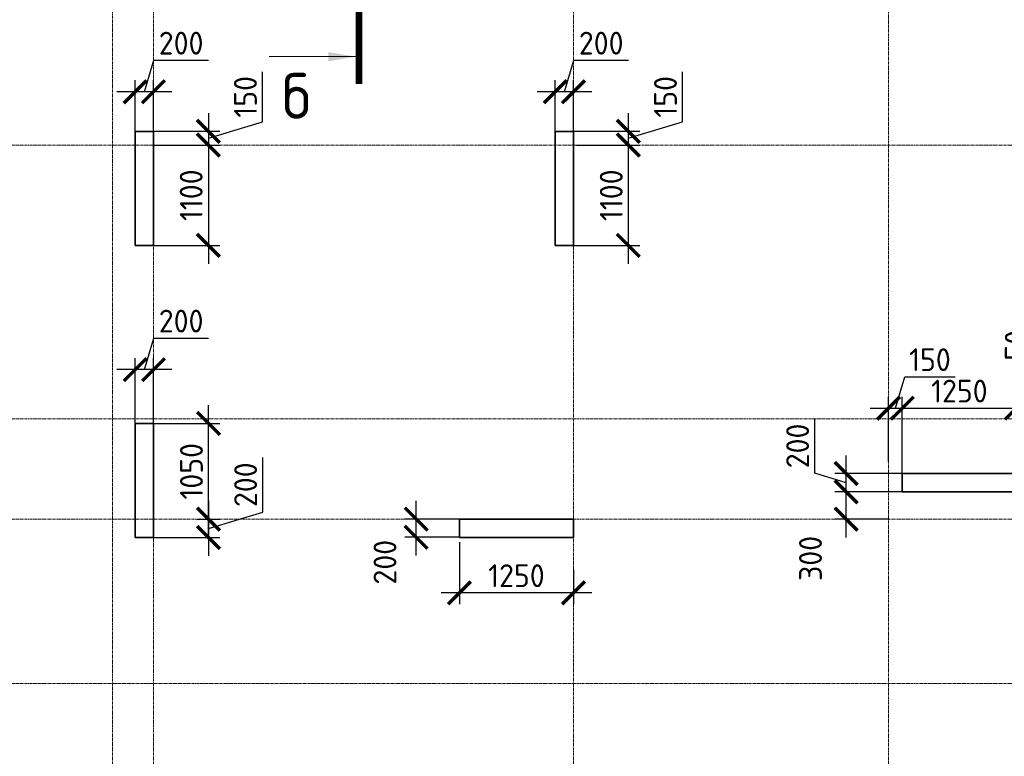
# Model space of a CAD drawing. Header units: millimetres. Extents: x 349531 to 1063351, y -131924 to 96186.
# Tile 20 of 230: x 449396 to 460178, y -34690 to -26619. Entities that reach past the tile are written whole.
import ezdxf

# ---------------------------------------------------------------- set-up
doc = ezdxf.new("R2010")
doc.units = ezdxf.units.MM
doc.linetypes.add('______5', pattern=[1100, 800, -100, 100, -100])
doc.linetypes.add('осевая', pattern=[50.8, 31.75, -6.35, 6.35, -6.35])
doc.layers.add('Колонна_ бетон', color=7, linetype='Continuous', lineweight=50, true_color=0xb4b496)
for name, color, linetype, lineweight in [('Конструкции 0.5', 5, 'Continuous', 50), ('Оси', 40, '______5', 18), ('РАЗМЕРЫ', 1, 'Continuous', 9), ('Узлы', 7, 'Continuous', 0)]:
    doc.layers.add(name, color=color, linetype=linetype, lineweight=lineweight)
doc.styles.add('GOST-2.304_Type-B', font='GOST_Common.ttf')
doc.dimstyles.new('СПДС', dxfattribs={"dimscale": 100, "dimtxt": 2.5, "dimasz": 2.5, "dimexe": 1.25, "dimexo": 0, "dimtad": 1, "dimdec": 0, "dimtxsty": 'GOST-2.304_Type-B', "dimblk": 'ARCHTICK', "dimcen": 2.5, "dimdle": 2, "dimadec": 0, "dimazin": 2, "dimtfac": 0.75, "dimtdec": 0, "dimtmove": 1, "dimatfit": 3, "dimfxl": 1, "dimtolj": 1, "dimarcsym": 1})

# ---------------------------------------------------------------- blocks, each defined once
blk = doc.blocks.new('оси2')
at = {"layer": 'Оси', "color": 16, "linetype": 'осевая', "lineweight": 0, "transparency": 33554687}
for p, q in [((996995.5, 5465.4), (996995.5, -20739.3)), ((1000445.5, 5465.4), (1000445.5, -20739.3)), ((991945.5, 4955.2), (991945.5, -20287.7)), ((992395.5, 4955.2), (992395.5, -20293.6)), ((979200, -1392.9), (1032582.1, -1392.9)), ((979200, -4392.9), (1032582.1, -4392.9)), ((979200, -5492.9), (1032582.1, -5492.9)), ((979200, -7292.9), (1032582.1, -7292.9))]:
    blk.add_line(p, q, dxfattribs=at)
blk = doc.blocks.new('_ArchTick')
at = {"color": 0, "linetype": 'ByBlock', "const_width": 0.15}
blk.add_lwpolyline([(-0.5, -0.5), (0.5, 0.5)], dxfattribs=at)
blk = doc.blocks.new('*D858')
at = {"layer": 'DEFPOINTS', "color": 0, "transparency": 16777216}
for p in [(450661, -27408), (450661, -27892), (450861, -27892)]:
    blk.add_point(p, dxfattribs=at)
at = {"layer": 'РАЗМЕРЫ', "color": 0, "lineweight": -2, "transparency": 16777216}
for p, q in [((450761, -27408), (450864, -27064)), ((450864, -27064), (451464, -27064)), ((450661, -27892), (450661, -27283)), ((450861, -27892), (450861, -27283)), ((451061, -27408), (450461, -27408))]:
    blk.add_line(p, q, dxfattribs=at)
at = {"layer": 'РАЗМЕРЫ', "color": 0, "lineweight": -2, "transparency": 16777216, "xscale": 250, "yscale": 250, "zscale": 250, "rotation": 180}
blk.add_blockref('_ArchTick', (450661, -27408), dxfattribs=at)
at = {"layer": 'РАЗМЕРЫ', "color": 0, "lineweight": -2, "transparency": 16777216, "xscale": 250, "yscale": 250, "zscale": 250}
blk.add_blockref('_ArchTick', (450861, -27408), dxfattribs=at)
at = {"layer": 'РАЗМЕРЫ', "color": 0, "transparency": 16777216, "insert": (451164, -26876), "char_height": 250, "attachment_point": 5, "style": 'GOST-2.304_Type-B'}
blk.add_mtext('\\A1;200', dxfattribs=at)
blk = doc.blocks.new('*D859')
at = {"layer": 'DEFPOINTS', "color": 0, "transparency": 16777216}
for p in [(450788, -27842, -200), (450861, -27992, -560), (451462, -27992)]:
    blk.add_point(p, dxfattribs=at)
at = {"layer": 'РАЗМЕРЫ', "color": 0, "lineweight": -2, "transparency": 16777216}
for p, q in [((452055, -27739), (452055, -27189)), ((451462, -27642), (451462, -28192)), ((451462, -27917), (452055, -27739)), ((450788, -27842), (451587, -27842)), ((450861, -27992), (451587, -27992))]:
    blk.add_line(p, q, dxfattribs=at)
at = {"layer": 'РАЗМЕРЫ', "color": 0, "lineweight": -2, "transparency": 16777216, "xscale": 250, "yscale": 250, "zscale": 250}
for p, rotation in [((451462, -27842), 90), ((451462, -27992), 270)]:
    blk.add_blockref('_ArchTick', p, dxfattribs=dict(at, rotation=rotation))
at = {"layer": 'РАЗМЕРЫ', "color": 0, "transparency": 16777216, "insert": (451868, -27464), "char_height": 250, "attachment_point": 5, "rotation": 90, "style": 'GOST-2.304_Type-B'}
blk.add_mtext('\\A1;150', dxfattribs=at)
blk = doc.blocks.new('*D860')
at = {"layer": 'DEFPOINTS', "color": 0, "transparency": 16777216}
for p in [(451089, -27992), (450761, -29092, -200), (451462, -29092)]:
    blk.add_point(p, dxfattribs=at)
at = {"layer": 'РАЗМЕРЫ', "color": 0, "lineweight": -2, "transparency": 16777216}
for p, q in [((451462, -27792), (451462, -29292)), ((451089, -27992), (451587, -27992)), ((450761, -29092), (451587, -29092))]:
    blk.add_line(p, q, dxfattribs=at)
at = {"layer": 'РАЗМЕРЫ', "color": 0, "lineweight": -2, "transparency": 16777216, "xscale": 250, "yscale": 250, "zscale": 250}
for p, rotation in [((451462, -27992), 90), ((451462, -29092), 270)]:
    blk.add_blockref('_ArchTick', p, dxfattribs=dict(at, rotation=rotation))
at = {"layer": 'РАЗМЕРЫ', "color": 0, "transparency": 16777216, "insert": (451274, -28542), "char_height": 250, "attachment_point": 5, "rotation": 90, "style": 'GOST-2.304_Type-B'}
blk.add_mtext('\\A1;1100', dxfattribs=at)
blk = doc.blocks.new('*D861')
at = {"layer": 'DEFPOINTS', "color": 0, "transparency": 16777216}
for p in [(455261, -27408), (455261, -27892), (455461, -27892)]:
    blk.add_point(p, dxfattribs=at)
at = {"layer": 'РАЗМЕРЫ', "color": 0, "lineweight": -2, "transparency": 16777216}
for p, q in [((455361, -27408), (455464, -27064)), ((455464, -27064), (456064, -27064)), ((455261, -27892), (455261, -27283)), ((455461, -27892), (455461, -27283)), ((455661, -27408), (455061, -27408))]:
    blk.add_line(p, q, dxfattribs=at)
at = {"layer": 'РАЗМЕРЫ', "color": 0, "lineweight": -2, "transparency": 16777216, "xscale": 250, "yscale": 250, "zscale": 250, "rotation": 180}
blk.add_blockref('_ArchTick', (455261, -27408), dxfattribs=at)
at = {"layer": 'РАЗМЕРЫ', "color": 0, "lineweight": -2, "transparency": 16777216, "xscale": 250, "yscale": 250, "zscale": 250}
blk.add_blockref('_ArchTick', (455461, -27408), dxfattribs=at)
at = {"layer": 'РАЗМЕРЫ', "color": 0, "transparency": 16777216, "insert": (455764, -26876), "char_height": 250, "attachment_point": 5, "style": 'GOST-2.304_Type-B'}
blk.add_mtext('\\A1;200', dxfattribs=at)
blk = doc.blocks.new('*D862')
at = {"layer": 'DEFPOINTS', "color": 0, "transparency": 16777216}
for p in [(455361, -27842, -200), (455494, -27992, -560), (456061, -27992)]:
    blk.add_point(p, dxfattribs=at)
at = {"layer": 'РАЗМЕРЫ', "color": 0, "lineweight": -2, "transparency": 16777216}
for p, q in [((456655, -27739), (456655, -27189)), ((456061, -27642), (456061, -28192)), ((456061, -27917), (456655, -27739)), ((455361, -27842), (456186, -27842)), ((455494, -27992), (456186, -27992))]:
    blk.add_line(p, q, dxfattribs=at)
at = {"layer": 'РАЗМЕРЫ', "color": 0, "lineweight": -2, "transparency": 16777216, "xscale": 250, "yscale": 250, "zscale": 250}
for p, rotation in [((456061, -27842), 90), ((456061, -27992), 270)]:
    blk.add_blockref('_ArchTick', p, dxfattribs=dict(at, rotation=rotation))
at = {"layer": 'РАЗМЕРЫ', "color": 0, "transparency": 16777216, "insert": (456468, -27464), "char_height": 250, "attachment_point": 5, "rotation": 90, "style": 'GOST-2.304_Type-B'}
blk.add_mtext('\\A1;150', dxfattribs=at)
blk = doc.blocks.new('*D863')
at = {"layer": 'DEFPOINTS', "color": 0, "transparency": 16777216}
for p in [(455689, -27992, -560), (455361, -29092, -200), (456061, -29092)]:
    blk.add_point(p, dxfattribs=at)
at = {"layer": 'РАЗМЕРЫ', "color": 0, "lineweight": -2, "transparency": 16777216}
for p, q in [((456061, -27792), (456061, -29292)), ((455689, -27992), (456186, -27992)), ((455361, -29092), (456186, -29092))]:
    blk.add_line(p, q, dxfattribs=at)
at = {"layer": 'РАЗМЕРЫ', "color": 0, "lineweight": -2, "transparency": 16777216, "xscale": 250, "yscale": 250, "zscale": 250}
for p, rotation in [((456061, -27992), 90), ((456061, -29092), 270)]:
    blk.add_blockref('_ArchTick', p, dxfattribs=dict(at, rotation=rotation))
at = {"layer": 'РАЗМЕРЫ', "color": 0, "transparency": 16777216, "insert": (455874, -28542), "char_height": 250, "attachment_point": 5, "rotation": 90, "style": 'GOST-2.304_Type-B'}
blk.add_mtext('\\A1;1100', dxfattribs=at)
blk = doc.blocks.new('*D870')
at = {"layer": 'DEFPOINTS', "color": 0, "transparency": 16777216}
for p in [(451333, -32092, -560), (450861, -32292, -360), (451464, -32292)]:
    blk.add_point(p, dxfattribs=at)
at = {"layer": 'РАЗМЕРЫ', "color": 0, "lineweight": -2, "transparency": 16777216}
for p, q in [((452058, -32014), (452058, -31414)), ((451464, -31892), (451464, -32492)), ((451464, -32192), (452058, -32014)), ((451333, -32092), (451589, -32092)), ((450861, -32292), (451589, -32292))]:
    blk.add_line(p, q, dxfattribs=at)
at = {"layer": 'РАЗМЕРЫ', "color": 0, "lineweight": -2, "transparency": 16777216, "xscale": 250, "yscale": 250, "zscale": 250}
for p, rotation in [((451464, -32092), 90), ((451464, -32292), 270)]:
    blk.add_blockref('_ArchTick', p, dxfattribs=dict(at, rotation=rotation))
at = {"layer": 'РАЗМЕРЫ', "color": 0, "transparency": 16777216, "insert": (451870, -31714), "char_height": 250, "attachment_point": 5, "rotation": 90, "style": 'GOST-2.304_Type-B'}
blk.add_mtext('\\A1;200', dxfattribs=at)
blk = doc.blocks.new('*D871')
at = {"layer": 'DEFPOINTS', "color": 0, "transparency": 16777216}
for p in [(450807, -31042, -200), (451464, -31042), (451333, -32092, -560)]:
    blk.add_point(p, dxfattribs=at)
at = {"layer": 'РАЗМЕРЫ', "color": 0, "lineweight": -2, "transparency": 16777216}
for p, q in [((451464, -32292), (451464, -30842)), ((450807, -31042), (451589, -31042)), ((451333, -32092), (451589, -32092))]:
    blk.add_line(p, q, dxfattribs=at)
at = {"layer": 'РАЗМЕРЫ', "color": 0, "lineweight": -2, "transparency": 16777216, "xscale": 250, "yscale": 250, "zscale": 250}
for p, rotation in [((451464, -31042), 90), ((451464, -32092), 270)]:
    blk.add_blockref('_ArchTick', p, dxfattribs=dict(at, rotation=rotation))
at = {"layer": 'РАЗМЕРЫ', "color": 0, "transparency": 16777216, "insert": (451277, -31567), "char_height": 250, "attachment_point": 5, "rotation": 90, "style": 'GOST-2.304_Type-B'}
blk.add_mtext('\\A1;1050', dxfattribs=at)
blk = doc.blocks.new('*D872')
at = {"layer": 'DEFPOINTS', "color": 0, "transparency": 16777216}
for p in [(450661, -30453), (450661, -31092, -360), (450861, -31092, -360)]:
    blk.add_point(p, dxfattribs=at)
at = {"layer": 'РАЗМЕРЫ', "color": 0, "lineweight": -2, "transparency": 16777216}
for p, q in [((450761, -30453), (450864, -30109)), ((450864, -30109), (451464, -30109)), ((450661, -31092), (450661, -30328)), ((450861, -31092), (450861, -30328)), ((451061, -30453), (450461, -30453))]:
    blk.add_line(p, q, dxfattribs=at)
at = {"layer": 'РАЗМЕРЫ', "color": 0, "lineweight": -2, "transparency": 16777216, "xscale": 250, "yscale": 250, "zscale": 250, "rotation": 180}
blk.add_blockref('_ArchTick', (450661, -30453), dxfattribs=at)
at = {"layer": 'РАЗМЕРЫ', "color": 0, "lineweight": -2, "transparency": 16777216, "xscale": 250, "yscale": 250, "zscale": 250}
blk.add_blockref('_ArchTick', (450861, -30453), dxfattribs=at)
at = {"layer": 'РАЗМЕРЫ', "color": 0, "transparency": 16777216, "insert": (451164, -29921), "char_height": 250, "attachment_point": 5, "style": 'GOST-2.304_Type-B'}
blk.add_mtext('\\A1;200', dxfattribs=at)
blk = doc.blocks.new('*D873')
at = {"layer": 'DEFPOINTS', "color": 0, "transparency": 16777216}
for p in [(454211, -32342), (455461, -32646), (454211, -32899)]:
    blk.add_point(p, dxfattribs=at)
at = {"layer": 'РАЗМЕРЫ', "color": 0, "lineweight": -2, "transparency": 16777216}
for p, q in [((454211, -32342), (454211, -33024)), ((455461, -32646), (455461, -33024)), ((455661, -32899), (454011, -32899))]:
    blk.add_line(p, q, dxfattribs=at)
at = {"layer": 'РАЗМЕРЫ', "color": 0, "lineweight": -2, "transparency": 16777216, "xscale": 250, "yscale": 250, "zscale": 250, "rotation": 180}
blk.add_blockref('_ArchTick', (454211, -32899), dxfattribs=at)
at = {"layer": 'РАЗМЕРЫ', "color": 0, "lineweight": -2, "transparency": 16777216, "xscale": 250, "yscale": 250, "zscale": 250}
blk.add_blockref('_ArchTick', (455461, -32899), dxfattribs=at)
at = {"layer": 'РАЗМЕРЫ', "color": 0, "transparency": 16777216, "insert": (454836, -32711), "char_height": 250, "attachment_point": 5, "style": 'GOST-2.304_Type-B'}
blk.add_mtext('\\A1;1250', dxfattribs=at)
blk = doc.blocks.new('*D874')
at = {"layer": 'DEFPOINTS', "color": 0, "transparency": 16777216}
for p in [(453738, -32090), (454211, -32090), (454211, -32290)]:
    blk.add_point(p, dxfattribs=at)
at = {"layer": 'РАЗМЕРЫ', "color": 0, "lineweight": -2, "transparency": 16777216}
for p, q in [((453738, -32490), (453738, -31890)), ((454211, -32090), (453613, -32090)), ((454211, -32290), (453613, -32290))]:
    blk.add_line(p, q, dxfattribs=at)
at = {"layer": 'РАЗМЕРЫ', "color": 0, "lineweight": -2, "transparency": 16777216, "xscale": 250, "yscale": 250, "zscale": 250}
for p, rotation in [((453738, -32090), 90), ((453738, -32290), 270)]:
    blk.add_blockref('_ArchTick', p, dxfattribs=dict(at, rotation=rotation))
at = {"layer": 'РАЗМЕРЫ', "color": 0, "transparency": 16777216, "insert": (453396, -32563), "char_height": 250, "attachment_point": 5, "rotation": 90, "style": 'GOST-2.304_Type-B'}
blk.add_mtext('\\A1;200', dxfattribs=at)
blk = doc.blocks.new('*D875')
at = {"layer": 'DEFPOINTS', "color": 0, "transparency": 16777216}
for p in [(458447, -31792), (459061, -31792, -200), (458911, -32092, -560)]:
    blk.add_point(p, dxfattribs=at)
at = {"layer": 'РАЗМЕРЫ', "color": 0, "lineweight": -2, "transparency": 16777216}
for p, q in [((458447, -32292), (458447, -31592)), ((459061, -31792), (458322, -31792)), ((458911, -32092), (458322, -32092))]:
    blk.add_line(p, q, dxfattribs=at)
at = {"layer": 'РАЗМЕРЫ', "color": 0, "lineweight": -2, "transparency": 16777216, "xscale": 250, "yscale": 250, "zscale": 250}
for p, rotation in [((458447, -31792), 90), ((458447, -32092), 270)]:
    blk.add_blockref('_ArchTick', p, dxfattribs=dict(at, rotation=rotation))
at = {"layer": 'РАЗМЕРЫ', "color": 0, "transparency": 16777216, "insert": (458056, -32522), "char_height": 250, "attachment_point": 5, "rotation": 90, "style": 'GOST-2.304_Type-B'}
blk.add_mtext('\\A1;300', dxfattribs=at)
blk = doc.blocks.new('*D876')
at = {"layer": 'DEFPOINTS', "color": 0, "transparency": 16777216}
for p in [(458447, -31592), (459061, -31592, -200), (459061, -31792, -200)]:
    blk.add_point(p, dxfattribs=at)
at = {"layer": 'РАЗМЕРЫ', "color": 0, "lineweight": -2, "transparency": 16777216}
for p, q in [((458103, -31589), (458103, -30989)), ((458447, -31992), (458447, -31392)), ((458447, -31692), (458103, -31589)), ((459061, -31592), (458322, -31592)), ((459061, -31792), (458322, -31792))]:
    blk.add_line(p, q, dxfattribs=at)
at = {"layer": 'РАЗМЕРЫ', "color": 0, "lineweight": -2, "transparency": 16777216, "xscale": 250, "yscale": 250, "zscale": 250}
for p, rotation in [((458447, -31592), 90), ((458447, -31792), 270)]:
    blk.add_blockref('_ArchTick', p, dxfattribs=dict(at, rotation=rotation))
at = {"layer": 'РАЗМЕРЫ', "color": 0, "transparency": 16777216, "insert": (457915, -31289), "char_height": 250, "attachment_point": 5, "rotation": 90, "style": 'GOST-2.304_Type-B'}
blk.add_mtext('\\A1;200', dxfattribs=at)
blk = doc.blocks.new('*D877')
at = {"layer": 'DEFPOINTS', "color": 0, "transparency": 16777216}
for p in [(459061, -30875), (458911, -31459), (459061, -31644, -360)]:
    blk.add_point(p, dxfattribs=at)
at = {"layer": 'РАЗМЕРЫ', "color": 0, "lineweight": -2, "transparency": 16777216}
for p, q in [((458986, -30875), (459089, -30531)), ((459089, -30531), (459639, -30531)), ((458911, -31459), (458911, -30750)), ((459061, -31644), (459061, -30750)), ((458711, -30875), (459261, -30875))]:
    blk.add_line(p, q, dxfattribs=at)
at = {"layer": 'РАЗМЕРЫ', "color": 0, "lineweight": -2, "transparency": 16777216, "xscale": 250, "yscale": 250, "zscale": 250, "rotation": 180}
blk.add_blockref('_ArchTick', (458911, -30875), dxfattribs=at)
at = {"layer": 'РАЗМЕРЫ', "color": 0, "lineweight": -2, "transparency": 16777216, "xscale": 250, "yscale": 250, "zscale": 250}
blk.add_blockref('_ArchTick', (459061, -30875), dxfattribs=at)
at = {"layer": 'РАЗМЕРЫ', "color": 0, "transparency": 16777216, "insert": (459364, -30344), "char_height": 250, "attachment_point": 5, "style": 'GOST-2.304_Type-B'}
blk.add_mtext('\\A1;150', dxfattribs=at)
blk = doc.blocks.new('*D878')
at = {"layer": 'DEFPOINTS', "color": 0, "transparency": 16777216}
for p in [(460311, -30875), (459061, -30987), (460311, -31644, -360)]:
    blk.add_point(p, dxfattribs=at)
at = {"layer": 'РАЗМЕРЫ', "color": 0, "lineweight": -2, "transparency": 16777216}
for p, q in [((459061, -30987), (459061, -30750)), ((460311, -31644), (460311, -30750)), ((458861, -30875), (460511, -30875))]:
    blk.add_line(p, q, dxfattribs=at)
at = {"layer": 'РАЗМЕРЫ', "color": 0, "lineweight": -2, "transparency": 16777216, "xscale": 250, "yscale": 250, "zscale": 250, "rotation": 180}
blk.add_blockref('_ArchTick', (459061, -30875), dxfattribs=at)
at = {"layer": 'РАЗМЕРЫ', "color": 0, "lineweight": -2, "transparency": 16777216, "xscale": 250, "yscale": 250, "zscale": 250}
blk.add_blockref('_ArchTick', (460311, -30875), dxfattribs=at)
at = {"layer": 'РАЗМЕРЫ', "color": 0, "transparency": 16777216, "insert": (459686, -30688), "char_height": 250, "attachment_point": 5, "style": 'GOST-2.304_Type-B'}
blk.add_mtext('\\A1;1250', dxfattribs=at)
blk = doc.blocks.new('*D1093')
at = {"layer": 'DEFPOINTS', "color": 0, "transparency": 16777216}
for p in [(461028, -31042), (461303, -31042, 360), (461823, -30992, -200)]:
    blk.add_point(p, dxfattribs=at)
at = {"layer": 'РАЗМЕРЫ', "color": 0, "lineweight": -2, "transparency": 16777216}
for p, q in [((460497, -30399), (460497, -29974)), ((461028, -31017), (460497, -30399)), ((461028, -30992), (461028, -30742)), ((461823, -30992), (460903, -30992)), ((461303, -31042), (460903, -31042)), ((461028, -30992), (461028, -31042)), ((461028, -30992), (461028, -31042)), ((461028, -31042), (461028, -31292))]:
    blk.add_line(p, q, dxfattribs=at)
at = {"layer": 'РАЗМЕРЫ', "color": 0, "lineweight": -2, "transparency": 16777216, "xscale": 250, "yscale": 250, "zscale": 250}
for p, rotation in [((461028, -30992), 270), ((461028, -31042), 90)]:
    blk.add_blockref('_ArchTick', p, dxfattribs=dict(at, rotation=rotation))
at = {"layer": 'РАЗМЕРЫ', "color": 0, "transparency": 16777216, "insert": (460309, -30187), "char_height": 250, "attachment_point": 5, "rotation": 90, "style": 'GOST-2.304_Type-B'}
blk.add_mtext('\\A1;50', dxfattribs=at)
blk = doc.blocks.new('стены техподполья')
at = {"layer": 'Колонна_ бетон', "color": 180, "linetype": 'Continuous', "lineweight": 35, "transparency": 33554687}
for p, q in [((465686, -3594), (465486, -3594)), ((465486, -3594), (465486, -3594)), ((465486, -3594), (465486, -4844)), ((465686, -3594), (465686, -3594)), ((465686, -4844), (465686, -3594)), ((470086, -3594), (470086, -3594)), ((470086, -4844), (470086, -3594)), ((470286, -3594), (470086, -3594)), ((470286, -3594), (470286, -3594)), ((470286, -3594), (470286, -4844)), ((465486, -4844), (465686, -4844)), ((465486, -4844), (465486, -4844)), ((465686, -4844), (465686, -4844)), ((470086, -4844), (470086, -4844)), ((470086, -4844), (470286, -4844)), ((470286, -4844), (470286, -4844)), ((465686, -6794), (465486, -6794)), ((465486, -6794), (465486, -6794)), ((465486, -8044), (465486, -6794)), ((465686, -6794), (465686, -6794)), ((465686, -8044), (465686, -6794)), ((473886, -7544), (473886, -7344)), ((473886, -7344), (473886, -7344)), ((475136, -7344), (473886, -7344)), ((473886, -7544), (475136, -7544)), ((473886, -7544), (473886, -7544)), ((469036, -7844), (469036, -7844)), ((469036, -8044), (469036, -7844)), ((469036, -7844), (470286, -7844)), ((470286, -7844), (470286, -7844)), ((470286, -7844), (470286, -8044)), ((465486, -8044), (465686, -8044)), ((465486, -8044), (465486, -8044)), ((465686, -8044), (465686, -8044)), ((469036, -8044), (470286, -8044)), ((469036, -8044), (469036, -8044)), ((470286, -8044), (470286, -8044))]:
    blk.add_line(p, q, dxfattribs=at)

msp = doc.modelspace()

# ---------------------------------------------------------------- linework, layer by layer
at = {"layer": 'Узлы', "color": 1, "linetype": 'Continuous', "lineweight": 0}
msp.add_line((453076.9, -27023.8), (452126.9, -27023.8), dxfattribs=at)
at = {"layer": 'Узлы', "color": 1, "linetype": 'Continuous', "lineweight": 0, "const_width": 70}
msp.add_lwpolyline([(453111.9, -27323.8), (453111.9, -26323.8)], dxfattribs=at)
at = {"layer": 'Узлы', "color": 1, "linetype": 'Continuous', "lineweight": 0}
msp.add_solid([(453076.9, -27023.8), (452776.5, -27074.1), (452776.5, -26973.5)], dxfattribs=at)

# ---------------------------------------------------------------- block references
at = {"layer": 'Конструкции 0.5'}
msp.add_blockref('стены техподполья', (-14825, -24248.4, 160), dxfattribs=at)
at = {"layer": 'РАЗМЕРЫ'}
msp.add_blockref('оси2', (-541534.6, -26599.1, -200), dxfattribs=at)

# ---------------------------------------------------------------- texts
at = {"layer": 'Узлы', "color": 1, "linetype": 'Continuous', "lineweight": 0, "insert": (452426.9, -27453.8), "char_height": 500, "attachment_point": 5, "style": 'GOST-2.304_Type-B'}
msp.add_mtext_dynamic_manual_height_columns('б', width=723.88, gutter_width=25, heights=[0], dxfattribs=at)

# ---------------------------------------------------------------- dimensions: what is measured, and where the dimension line sits
at = {"layer": 'РАЗМЕРЫ'}
for base, p1, p2, picture, middle in [((450661, -27407.6, 360), (450861, -27892, 360), (450661, -27892, 360), '*D858', (450926.6, -26876.4, 360)), ((455260.8, -27407.6, 360), (455460.8, -27892, 360), (455260.8, -27892, 360), '*D861', (455526.4, -26876.4, 360)), ((450661, -30452.6, 360), (450860.8, -31092, 0), (450661, -31092, 0), '*D872', (450926.5, -29921.4, 360)), ((459061, -30875.1, 360), (458910.8, -31459.1, 360), (459061, -31643.6, 0), '*D877', (459151.5, -30343.9, 360)), ((460311, -30875.1, 360), (459061, -30987.1, 360), (460311, -31643.6, 0), '*D878', (459686, -30687.6, 360)), ((454211, -32898.8, 360), (455460.8, -32646.1, 360), (454211, -32341.9, 360), '*D873', (454835.9, -32711.3, 360))]:
    dim = msp.add_linear_dim(base=base, p1=p1, p2=p2, dimstyle='СПДС', override={"dimtofl": 0}, dxfattribs=at)
    dim.commit()
    dim.dimension.update_dxf_attribs({"geometry": picture, "text_midpoint": middle})
for base, p1, p2, picture, middle in [((451461.5, -27992, 360), (450788.1, -27842, 160), (450860.9, -27992, -200), '*D859', (451867.8, -27676.3, 360)), ((456061.4, -27992, 360), (455360.8, -27842, 160), (455494.1, -27992, -200), '*D862', (456467.6, -27676.3, 360)), ((451461.5, -29092, 360), (451089, -27992, 360), (450761, -29092, 160), '*D860', (451274, -28542, 360)), ((456061.4, -29092, 360), (455688.9, -27992, -200), (455360.8, -29092, 160), '*D863', (455873.9, -28542, 360)), ((451464, -31042, 360), (451332.7, -32092, -200), (450806.5, -31042, 160), '*D871', (451276.5, -31567, 360)), ((458446.5, -31592, 360), (459061, -31792, 160), (459061, -31592, 160), '*D876', (457915.3, -31526.3, 360)), ((451464, -32292, 360), (451332.7, -32092, -200), (450860.8, -32292, 0), '*D870', (451870.3, -31951.3, 360))]:
    dim = msp.add_linear_dim(base=base, p1=p1, p2=p2, angle=90, dimstyle='СПДС', override={"dimtofl": 0}, dxfattribs=at)
    dim.commit()
    dim.dimension.update_dxf_attribs({"geometry": picture, "text_midpoint": middle})
dim = msp.add_linear_dim(base=(461028, -31042), p1=(461822.5, -30992, -200), p2=(461302.8, -31042, 360), angle=90, dimstyle='СПДС', dxfattribs=at)
dim.commit()
dim.dimension.update_dxf_attribs({"geometry": '*D1093', "text_midpoint": (460496.8, -30336.8), "dimtype": 160})
for base, p1, p2, picture, middle in [((458446.5, -31792, 360), (458910.9, -32092, -200), (459061, -31792, 160), '*D875', (458243.5, -32521.6, 360)), ((453737.5, -32089.9), (454211, -32289.9), (454211, -32089.9), '*D874', (453583.1, -32563.1))]:
    dim = msp.add_linear_dim(base=base, p1=p1, p2=p2, angle=90, dimstyle='СПДС', override={"dimtofl": 0}, dxfattribs=at)
    dim.commit()
    dim.dimension.update_dxf_attribs({"geometry": picture, "text_midpoint": middle, "dimtype": 160})

doc.saveas('drawing.dxf')
